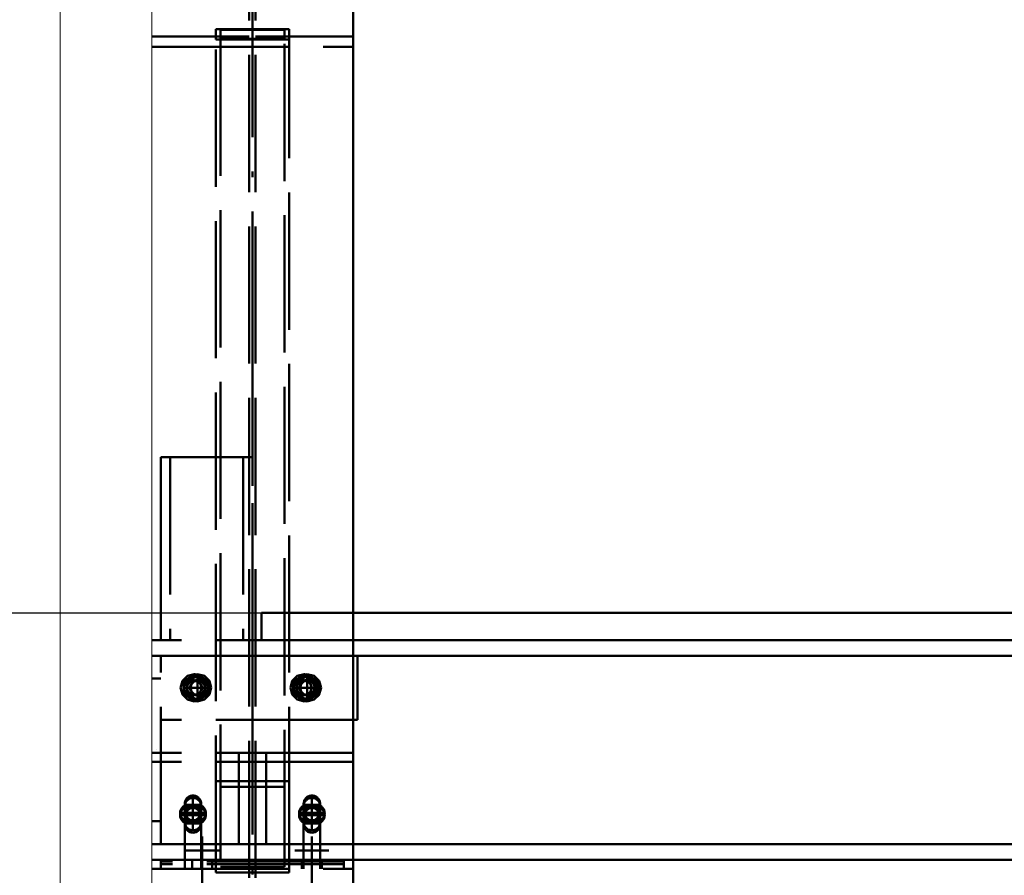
# Paper-space layout 'Layout1' of a CAD drawing. Extents: x -2 to 1033, y -36 to 596.
# Tile 5 of 256: x 45 to 66, y 217 to 236. Entities that reach past the tile are written whole.
import ezdxf

# ---------------------------------------------------------------- set-up
doc = ezdxf.new("R2010")
doc.units = 0
doc.linetypes.add('ACAD_ISO02W100', pattern=[15, 12, -3])
doc.linetypes.add('ACAD_ISO04W100', pattern=[30.5, 24, -3, 0.5, -3])
for name, color, linetype, lineweight in [('SS_JEŘÁBOVÁ DRÁHA', 11, 'CONTINUOUS', 50), ('SS_KOTY-VYSKOVA', 140, 'CONTINUOUS', 25), ('SS_PODKLADY_PANELY', 9, 'CONTINUOUS', 13), ('SS_SLOUPY KRAJNÍ', 143, 'CONTINUOUS', 50), ('SS_ZTUŽENÍ STĚNY', 203, 'CONTINUOUS', 50)]:
    doc.layers.add(name, color=color, linetype=linetype, lineweight=lineweight)

psp = doc.layouts.get("Layout1")

# ---------------------------------------------------------------- linework, layer by layer
at = {"layer": 'SS_JEŘÁBOVÁ DRÁHA', "color": 3, "linetype": 'ACAD_ISO02W100', "ltscale": 0.25}
for p, q in [((49.8145, 225.993), (47.8145, 225.993)), ((47.8145, 221.993), (47.8145, 225.993)), ((48.0145, 225.993), (48.0145, 221.993)), ((49.6145, 225.993), (49.6145, 221.993)), ((49.8145, 221.993), (49.8145, 225.993)), ((52.0145, 222.593), (50.0145, 222.593)), ((50.0145, 222.593), (50.0145, 221.993)), ((52.0145, 221.993), (47.6145, 221.993)), ((47.6145, 221.653), (47.8145, 221.653)), ((47.8145, 217.533), (47.8145, 221.653)), ((47.8145, 221.653), (52.0145, 221.653)), ((47.6145, 221.153), (47.8145, 221.153)), ((52.0145, 220.253), (47.8145, 220.253)), ((52.0145, 219.533), (47.6145, 219.533)), ((49.5145, 217.533), (49.5145, 219.533)), ((50.1145, 219.533), (50.1145, 217.533)), ((52.0145, 219.333), (47.6145, 219.333)), ((48.3345, 218.0149), (48.3345, 218.4149)), ((48.4145, 218.395), (48.6145, 218.395)), ((48.4145, 218.343), (48.6145, 218.343)), ((48.6945, 218.4149), (48.6945, 218.0149)), ((50.9345, 218.4149), (50.9345, 218.0149)), ((51.0145, 218.395), (51.2145, 218.395)), ((51.0145, 218.343), (51.2145, 218.343)), ((51.2945, 218.0149), (51.2945, 218.4149)), ((47.8145, 218.033), (47.6145, 218.033)), ((48.3345, 216.993), (48.3345, 218.0149)), ((48.6145, 218.0349), (48.4145, 218.0349)), ((48.6145, 217.983), (48.4145, 217.983)), ((48.6945, 218.0149), (48.6945, 216.993)), ((50.9345, 218.0149), (50.9345, 216.993)), ((51.2145, 218.0349), (51.0145, 218.0349)), ((51.2145, 217.983), (51.0145, 217.983)), ((51.2945, 216.993), (51.2945, 218.0149)), ((47.6145, 217.533), (49.5145, 217.533)), ((49.5145, 217.533), (50.1145, 217.533)), ((50.1145, 217.533), (52.0145, 217.533)), ((52.0145, 217.193), (47.6145, 217.193)), ((47.8145, 217.153), (47.8145, 217.193)), ((48.4945, 217.193), (48.4945, 217.153)), ((48.9345, 217.153), (48.9345, 217.193)), ((50.8945, 217.193), (50.8945, 217.153)), ((51.3345, 217.153), (51.3345, 217.193)), ((51.8145, 217.153), (51.8145, 217.193)), ((47.8145, 217.093), (47.8145, 217.153)), ((51.8145, 217.153), (47.8145, 217.153)), ((47.8145, 216.993), (47.8145, 217.093)), ((51.8145, 217.093), (47.8145, 217.093)), ((48.4945, 217.153), (48.4945, 217.093)), ((48.4945, 217.093), (48.4945, 216.993)), ((48.9345, 217.093), (48.9345, 217.153)), ((48.9345, 216.993), (48.9345, 217.093)), ((50.8945, 217.153), (50.8945, 217.093)), ((50.8945, 217.093), (50.8945, 216.993)), ((51.3345, 217.093), (51.3345, 217.153)), ((51.3345, 216.993), (51.3345, 217.093)), ((51.8145, 217.093), (51.8145, 217.153)), ((51.8145, 216.993), (51.8145, 217.093))]:
    psp.add_line(p, q, dxfattribs=at)
at = {"layer": 'SS_JEŘÁBOVÁ DRÁHA', "color": 7, "linetype": 'ACAD_ISO04W100', "ltscale": 0.25}
for p, q in [((47.8145, 221.993), (47.8145, 225.993)), ((167.8145, 221.993), (50.0145, 221.993)), ((47.8145, 221.653), (52.1145, 221.653)), ((48.6145, 220.653), (48.6145, 221.253)), ((48.6145, 220.653), (48.6145, 221.253)), ((51.0145, 220.653), (51.0145, 221.253)), ((51.0145, 220.653), (51.0145, 221.253)), ((48.3145, 220.953), (48.9145, 220.953)), ((48.3145, 220.953), (48.9145, 220.953)), ((48.6145, 220.953), (48.6145, 220.953)), ((50.7145, 220.953), (51.3145, 220.953)), ((50.7145, 220.953), (51.3145, 220.953)), ((51.0145, 220.953), (51.0145, 220.953)), ((48.5145, 217.9149), (48.5145, 218.5149)), ((48.5145, 217.9149), (48.5145, 218.5149)), ((51.1145, 217.9149), (51.1145, 218.5149)), ((51.1145, 217.9149), (51.1145, 218.5149)), ((48.5145, 217.863), (48.5145, 218.463)), ((48.5145, 217.863), (48.5145, 218.463)), ((51.1145, 217.863), (51.1145, 218.463)), ((51.1145, 217.863), (51.1145, 218.463)), ((48.8145, 218.2149), (48.2145, 218.2149)), ((48.8145, 218.2149), (48.2145, 218.2149)), ((48.8145, 218.163), (48.2145, 218.163)), ((48.8145, 218.163), (48.2145, 218.163)), ((48.5145, 218.2149), (48.5145, 218.2149)), ((48.5145, 218.163), (48.5145, 218.163)), ((51.4145, 218.2149), (50.8145, 218.2149)), ((51.4145, 218.2149), (50.8145, 218.2149)), ((51.4145, 218.163), (50.8145, 218.163)), ((51.4145, 218.163), (50.8145, 218.163)), ((51.1145, 218.2149), (51.1145, 218.2149)), ((51.1145, 218.163), (51.1145, 218.163)), ((48.7145, 217.703), (48.7145, 216.103)), ((48.7145, 217.703), (48.7145, 216.103)), ((51.1145, 217.703), (51.1145, 216.103)), ((51.1145, 217.703), (51.1145, 216.103)), ((47.6145, 217.533), (49.5145, 217.533)), ((50.1145, 217.533), (52.0145, 217.533)), ((164.7145, 217.193), (47.6145, 217.193)), ((49.0845, 217.393), (48.3445, 217.393)), ((49.0845, 217.393), (48.3445, 217.393)), ((48.7145, 217.393), (48.7145, 217.393)), ((48.7145, 217.393), (48.7145, 217.393)), ((51.4845, 217.393), (50.7445, 217.393)), ((51.4845, 217.393), (50.7445, 217.393)), ((51.1145, 217.393), (51.1145, 217.393)), ((51.1145, 217.393), (51.1145, 217.393))]:
    psp.add_line(p, q, dxfattribs=at)
at = {"layer": 'SS_JEŘÁBOVÁ DRÁHA', "color": 1, "linetype": 'Continuous', "ltscale": 0.25}
for p, q in [((162.2145, 222.593), (52.0145, 222.593)), ((162.2145, 221.993), (52.0145, 221.993)), ((52.0145, 221.653), (52.1145, 221.653)), ((52.1145, 220.253), (52.1145, 221.653)), ((52.1145, 221.653), (162.2145, 221.653)), ((52.1145, 220.253), (52.0145, 220.253)), ((52.0145, 217.533), (162.2145, 217.533)), ((162.2145, 217.193), (52.0145, 217.193))]:
    psp.add_line(p, q, dxfattribs=at)
at = {"layer": 'SS_JEŘÁBOVÁ DRÁHA', "color": 9, "linetype": 'ACAD_ISO02W100', "ltscale": 0.25}
for p, q in [((48.2847, 221.103), (48.2445, 220.953)), ((48.3945, 221.2128), (48.2847, 221.103)), ((48.3757, 221.1327), (48.3045, 221.0916)), ((48.3045, 221.0916), (48.3127, 221.0151)), ((48.3045, 221.0916), (48.3366, 221.073)), ((48.3045, 221.0916), (48.3045, 220.953)), ((48.3366, 221.073), (48.3127, 221.0151)), ((48.3547, 221.103), (48.3145, 220.953)), ((48.4245, 221.1608), (48.3366, 221.073)), ((48.3441, 221.0804), (48.3366, 221.073)), ((48.3503, 221.0867), (48.3441, 221.0804)), ((48.3547, 221.103), (48.3532, 221.0975)), ((48.3547, 221.103), (48.4645, 221.2128)), ((48.3578, 221.1061), (48.3547, 221.103)), ((48.4614, 221.2097), (48.3578, 221.1061)), ((48.3962, 221.1445), (48.3757, 221.1327)), ((48.3962, 221.1445), (48.3757, 221.1327)), ((48.4977, 221.1608), (48.3777, 221.0916)), ((48.4355, 221.1172), (48.3777, 221.0916)), ((48.4099, 221.073), (48.3777, 221.0916)), ((48.3844, 221.0877), (48.3777, 221.0916)), ((48.3777, 221.0916), (48.3777, 220.953)), ((48.4099, 221.073), (48.3777, 220.953)), ((48.4099, 221.073), (48.3844, 221.0877)), ((48.5445, 221.253), (48.3945, 221.2128)), ((48.4245, 221.1608), (48.3962, 221.1445)), ((48.3973, 221.038), (48.4595, 221.1002)), ((48.4059, 221.033), (48.4645, 221.0916)), ((48.448, 221.1227), (48.4099, 221.073)), ((48.5445, 221.2301), (48.4245, 221.1608)), ((48.4824, 221.1848), (48.4245, 221.1608)), ((48.448, 221.1227), (48.4355, 221.1172)), ((48.448, 221.1227), (48.4355, 221.1172)), ((48.4977, 221.1608), (48.448, 221.1227)), ((48.4568, 221.1295), (48.448, 221.1227)), ((48.4595, 221.1002), (48.5445, 221.123)), ((48.4645, 221.2128), (48.4614, 221.2097)), ((48.6145, 221.253), (48.4645, 221.2128)), ((48.4699, 221.2143), (48.4645, 221.2128)), ((48.4645, 221.0916), (48.5445, 221.113)), ((48.4673, 221.038), (48.5295, 221.1002)), ((48.4791, 221.033), (48.5377, 221.0916)), ((48.5445, 221.2301), (48.4824, 221.1848)), ((48.5445, 221.193), (48.4824, 221.1848)), ((48.6177, 221.2301), (48.4977, 221.1608)), ((48.6177, 221.193), (48.4977, 221.1608)), ((48.5295, 221.1002), (48.6145, 221.123)), ((48.5343, 221.0882), (48.5377, 221.0916)), ((48.5377, 221.0916), (48.6177, 221.113)), ((48.5377, 221.0916), (48.5405, 221.0923)), ((48.6945, 221.2128), (48.5445, 221.253)), ((48.5633, 221.248), (48.5445, 221.253)), ((48.5811, 221.209), (48.5445, 221.2301)), ((48.5445, 221.2301), (48.5878, 221.2051)), ((48.5445, 221.2301), (48.5445, 221.193)), ((48.5506, 221.1914), (48.5445, 221.193)), ((48.6645, 221.1608), (48.5445, 221.193)), ((48.5445, 221.123), (48.6295, 221.1002)), ((48.5445, 221.113), (48.6245, 221.0916)), ((48.5445, 221.113), (48.5608, 221.1086)), ((48.5598, 221.1889), (48.5506, 221.1914)), ((48.5705, 221.106), (48.5743, 221.105)), ((48.5743, 221.105), (48.6245, 221.0916)), ((48.5795, 221.1136), (48.5906, 221.1106)), ((48.5878, 221.2051), (48.5811, 221.209)), ((48.5878, 221.2051), (48.6645, 221.1608)), ((48.5906, 221.1106), (48.5957, 221.1093)), ((48.7645, 221.2128), (48.6145, 221.253)), ((48.6145, 221.123), (48.6995, 221.1002)), ((48.6163, 221.1126), (48.6168, 221.1128)), ((48.6168, 221.1128), (48.6177, 221.113)), ((48.6798, 221.1848), (48.6177, 221.2301)), ((48.7377, 221.1608), (48.6177, 221.2301)), ((48.6177, 221.2186), (48.6177, 221.2301)), ((48.6177, 221.193), (48.6177, 221.2186)), ((48.6798, 221.1848), (48.6177, 221.193)), ((48.6177, 221.113), (48.6196, 221.1125)), ((48.6177, 221.113), (48.6977, 221.0916)), ((48.6196, 221.1125), (48.627, 221.1105)), ((48.6245, 221.0916), (48.683, 221.033)), ((48.6295, 221.1002), (48.6917, 221.038)), ((48.7142, 221.1227), (48.6645, 221.1608)), ((48.6645, 221.1608), (48.7845, 221.0916)), ((48.6798, 221.1848), (48.6752, 221.1854)), ((48.7377, 221.1608), (48.6798, 221.1848)), ((48.6841, 221.0952), (48.6883, 221.0941)), ((48.6883, 221.0941), (48.6977, 221.0916)), ((48.6945, 221.2128), (48.8043, 221.103)), ((48.6977, 221.0916), (48.7563, 221.033)), ((48.6995, 221.1002), (48.7617, 221.038)), ((48.7031, 221.0862), (48.7141, 221.0752)), ((48.7141, 221.0752), (48.7367, 221.0526)), ((48.7523, 221.073), (48.7142, 221.1227)), ((48.7845, 221.0916), (48.7142, 221.1227)), ((48.8256, 221.073), (48.7377, 221.1608)), ((48.8577, 221.0916), (48.7377, 221.1608)), ((48.7845, 221.0916), (48.7523, 221.073)), ((48.7617, 221.038), (48.7523, 221.073)), ((48.7617, 221.038), (48.7523, 221.073)), ((48.7856, 221.1217), (48.7584, 221.1489)), ((48.7645, 221.2128), (48.759, 221.2143)), ((48.8743, 221.103), (48.7645, 221.2128)), ((48.7676, 221.2097), (48.7645, 221.2128)), ((48.7845, 220.953), (48.7845, 221.0916)), ((48.8043, 221.103), (48.7856, 221.1217)), ((48.8445, 220.953), (48.8043, 221.103)), ((48.8256, 221.073), (48.8577, 221.0916)), ((48.8495, 221.0151), (48.8256, 221.073)), ((48.8577, 221.0916), (48.8495, 221.0151)), ((48.8577, 220.953), (48.8577, 221.0916)), ((48.8743, 221.103), (48.8712, 221.1061)), ((48.9145, 220.953), (48.8743, 221.103)), ((48.8758, 221.0975), (48.8743, 221.103)), ((50.6847, 221.103), (50.6445, 220.953)), ((50.7945, 221.2128), (50.6847, 221.103)), ((50.7757, 221.1327), (50.7045, 221.0916)), ((50.7045, 221.0916), (50.7127, 221.0151)), ((50.7045, 221.0916), (50.7366, 221.073)), ((50.7045, 221.0916), (50.7045, 220.953)), ((50.7366, 221.073), (50.7127, 221.0151)), ((50.7547, 221.103), (50.7145, 220.953)), ((50.8245, 221.1608), (50.7366, 221.073)), ((50.7441, 221.0804), (50.7366, 221.073)), ((50.7503, 221.0867), (50.7441, 221.0804)), ((50.7547, 221.103), (50.7532, 221.0975)), ((50.7547, 221.103), (50.8645, 221.2128)), ((50.7578, 221.1061), (50.7547, 221.103)), ((50.8614, 221.2097), (50.7578, 221.1061)), ((50.7962, 221.1445), (50.7757, 221.1327)), ((50.7962, 221.1445), (50.7757, 221.1327)), ((50.8977, 221.1608), (50.7777, 221.0916)), ((50.8355, 221.1172), (50.7777, 221.0916)), ((50.8099, 221.073), (50.7777, 221.0916)), ((50.7844, 221.0877), (50.7777, 221.0916)), ((50.7777, 221.0916), (50.7777, 220.953)), ((50.8099, 221.073), (50.7777, 220.953)), ((50.8099, 221.073), (50.7844, 221.0877)), ((50.9445, 221.253), (50.7945, 221.2128)), ((50.8245, 221.1608), (50.7962, 221.1445)), ((50.7973, 221.038), (50.8595, 221.1002)), ((50.8059, 221.033), (50.8645, 221.0916)), ((50.848, 221.1227), (50.8099, 221.073)), ((50.9445, 221.2301), (50.8245, 221.1608)), ((50.8824, 221.1848), (50.8245, 221.1608)), ((50.848, 221.1227), (50.8355, 221.1172)), ((50.848, 221.1227), (50.8355, 221.1172)), ((50.8977, 221.1608), (50.848, 221.1227)), ((50.8568, 221.1295), (50.848, 221.1227)), ((50.8595, 221.1002), (50.9445, 221.123)), ((50.8645, 221.2128), (50.8614, 221.2097)), ((51.0145, 221.253), (50.8645, 221.2128)), ((50.8699, 221.2143), (50.8645, 221.2128)), ((50.8645, 221.0916), (50.9445, 221.113)), ((50.8673, 221.038), (50.9295, 221.1002)), ((50.8791, 221.033), (50.9377, 221.0916)), ((50.9445, 221.2301), (50.8824, 221.1848)), ((50.9445, 221.193), (50.8824, 221.1848)), ((51.0177, 221.2301), (50.8977, 221.1608)), ((51.0177, 221.193), (50.8977, 221.1608)), ((50.9295, 221.1002), (51.0145, 221.123)), ((50.9343, 221.0882), (50.9377, 221.0916)), ((50.9377, 221.0916), (51.0177, 221.113)), ((50.9377, 221.0916), (50.9405, 221.0923)), ((51.0945, 221.2128), (50.9445, 221.253)), ((50.9633, 221.248), (50.9445, 221.253)), ((50.9445, 221.2301), (50.9811, 221.209)), ((50.9445, 221.2301), (50.9445, 221.193)), ((51.0645, 221.1608), (50.9445, 221.193)), ((50.9445, 221.123), (51.0295, 221.1002)), ((50.9445, 221.113), (51.0245, 221.0916)), ((50.9445, 221.113), (50.9608, 221.1086)), ((50.9598, 221.1889), (50.9506, 221.1914)), ((50.9608, 221.1086), (50.9705, 221.106)), ((50.9705, 221.106), (50.9743, 221.105)), ((50.9743, 221.105), (51.0245, 221.0916)), ((50.9795, 221.1136), (50.9906, 221.1106)), ((50.9811, 221.209), (50.9878, 221.2051)), ((50.9878, 221.2051), (50.9811, 221.209)), ((50.9878, 221.2051), (51.0645, 221.1608)), ((50.9906, 221.1106), (50.9957, 221.1093)), ((51.1645, 221.2128), (51.0145, 221.253)), ((51.0145, 221.123), (51.0995, 221.1002)), ((51.0163, 221.1126), (51.0168, 221.1128)), ((51.0168, 221.1128), (51.0177, 221.113)), ((51.0798, 221.1848), (51.0177, 221.2301)), ((51.1377, 221.1608), (51.0177, 221.2301)), ((51.0177, 221.2186), (51.0177, 221.2301)), ((51.0177, 221.193), (51.0177, 221.2186)), ((51.0798, 221.1848), (51.0177, 221.193)), ((51.0177, 221.113), (51.0196, 221.1125)), ((51.0177, 221.113), (51.0977, 221.0916)), ((51.0196, 221.1125), (51.027, 221.1105)), ((51.0245, 221.0916), (51.083, 221.033)), ((51.0295, 221.1002), (51.0917, 221.038)), ((51.1142, 221.1227), (51.0645, 221.1608)), ((51.0645, 221.1608), (51.1845, 221.0916)), ((51.0798, 221.1848), (51.0752, 221.1854)), ((51.1377, 221.1608), (51.0798, 221.1848)), ((51.0841, 221.0952), (51.0883, 221.0941)), ((51.0883, 221.0941), (51.0977, 221.0916)), ((51.0945, 221.2128), (51.2043, 221.103)), ((51.0977, 221.0916), (51.1563, 221.033)), ((51.0977, 221.0916), (51.1031, 221.0862)), ((51.0995, 221.1002), (51.1617, 221.038)), ((51.1031, 221.0862), (51.1141, 221.0752)), ((51.1523, 221.073), (51.1142, 221.1227)), ((51.1845, 221.0916), (51.1142, 221.1227)), ((51.1649, 221.1337), (51.1377, 221.1608)), ((51.2256, 221.073), (51.1377, 221.1608)), ((51.2577, 221.0916), (51.1377, 221.1608)), ((51.1845, 221.0916), (51.1523, 221.073)), ((51.1845, 220.953), (51.1523, 221.073)), ((51.1856, 221.1217), (51.1584, 221.1489)), ((51.1645, 221.2128), (51.159, 221.2143)), ((51.2743, 221.103), (51.1645, 221.2128)), ((51.1676, 221.2097), (51.1645, 221.2128)), ((51.2256, 221.073), (51.1649, 221.1337)), ((51.1845, 220.953), (51.1845, 221.0916)), ((51.2445, 220.953), (51.2043, 221.103)), ((51.2256, 221.073), (51.2577, 221.0916)), ((51.2256, 221.073), (51.2461, 221.0849)), ((51.2495, 221.0151), (51.2256, 221.073)), ((51.2461, 221.0849), (51.2577, 221.0916)), ((51.2577, 221.0916), (51.2495, 221.0151)), ((51.2577, 220.953), (51.2577, 221.0916)), ((51.2743, 221.103), (51.2712, 221.1061)), ((51.3145, 220.953), (51.2743, 221.103)), ((51.2758, 221.0975), (51.2743, 221.103)), ((51.3145, 220.953), (51.2758, 221.0975)), ((48.2445, 220.953), (48.2847, 220.803)), ((48.3127, 221.0151), (48.3045, 220.953)), ((48.3045, 220.953), (48.3366, 220.833)), ((48.3045, 220.953), (48.3045, 220.8144)), ((48.3145, 220.953), (48.3547, 220.803)), ((48.3745, 220.953), (48.3973, 221.038)), ((48.3745, 220.953), (48.3777, 220.965)), ((48.3973, 220.868), (48.3745, 220.953)), ((48.3777, 220.941), (48.3745, 220.953)), ((48.3777, 220.965), (48.3828, 220.9841)), ((48.3828, 220.9721), (48.3777, 220.953)), ((48.3777, 220.953), (48.3859, 220.8909)), ((48.3777, 220.953), (48.3777, 220.8144)), ((48.3828, 220.9219), (48.3777, 220.941)), ((48.3777, 220.8144), (48.3859, 220.8909)), ((48.3845, 220.953), (48.4059, 221.033)), ((48.4059, 220.873), (48.3845, 220.953)), ((48.4099, 220.833), (48.3859, 220.8909)), ((48.4595, 220.8058), (48.3973, 220.868)), ((48.4645, 220.8144), (48.4059, 220.873)), ((48.4445, 220.953), (48.4673, 221.038)), ((48.4673, 220.868), (48.4445, 220.953)), ((48.4577, 220.953), (48.4791, 221.033)), ((48.4577, 220.953), (48.4791, 221.0328)), ((48.4791, 220.8731), (48.4577, 220.953)), ((48.4791, 220.873), (48.4577, 220.953)), ((48.5295, 220.8058), (48.4673, 220.868)), ((48.4791, 221.033), (48.4793, 221.0332)), ((48.4793, 220.8728), (48.4791, 220.873)), ((48.5377, 220.8144), (48.4791, 220.873)), ((48.683, 220.873), (48.6245, 220.8144)), ((48.6917, 220.868), (48.6295, 220.8058)), ((48.683, 221.033), (48.7045, 220.953)), ((48.7045, 220.953), (48.683, 220.873)), ((48.6917, 221.038), (48.7145, 220.953)), ((48.7145, 220.953), (48.6917, 220.868)), ((48.7563, 220.873), (48.6977, 220.8144)), ((48.7617, 220.868), (48.6995, 220.8058)), ((48.7367, 220.8534), (48.7141, 220.8308)), ((48.7367, 221.0526), (48.7477, 221.0416)), ((48.7477, 220.8644), (48.7367, 220.8534)), ((48.7523, 220.833), (48.7763, 220.8909)), ((48.7563, 221.033), (48.7603, 221.018)), ((48.7563, 221.033), (48.7777, 220.953)), ((48.7777, 220.953), (48.7563, 220.873)), ((48.7603, 220.888), (48.7563, 220.873)), ((48.7603, 221.018), (48.7606, 221.0167)), ((48.7606, 220.8893), (48.7603, 220.888)), ((48.7606, 221.0167), (48.7652, 220.9997)), ((48.7652, 220.9063), (48.7606, 220.8893)), ((48.7845, 220.953), (48.7617, 221.038)), ((48.7845, 220.953), (48.7617, 220.868)), ((48.7652, 220.9997), (48.7726, 220.972)), ((48.7726, 220.934), (48.7652, 220.9063)), ((48.7726, 220.972), (48.7777, 220.953)), ((48.7777, 220.953), (48.7726, 220.934)), ((48.7763, 220.8909), (48.7845, 220.953)), ((48.7763, 220.8909), (48.7845, 220.8144)), ((48.7845, 220.8144), (48.7845, 220.953)), ((48.8043, 220.803), (48.8445, 220.953)), ((48.8256, 220.833), (48.8577, 220.953)), ((48.8495, 221.0151), (48.8461, 221.0233)), ((48.8577, 220.953), (48.8495, 221.0151)), ((48.8577, 220.8144), (48.8577, 220.953)), ((48.8743, 220.803), (48.9145, 220.953)), ((50.6445, 220.953), (50.6847, 220.803)), ((50.7127, 221.0151), (50.7045, 220.953)), ((50.7045, 220.953), (50.7366, 220.833)), ((50.7045, 220.953), (50.7045, 220.8144)), ((50.7145, 220.953), (50.7547, 220.803)), ((50.7745, 220.953), (50.7973, 221.038)), ((50.7745, 220.953), (50.7777, 220.965)), ((50.7777, 220.941), (50.7745, 220.953)), ((50.7973, 220.868), (50.7745, 220.953)), ((50.7777, 220.965), (50.7828, 220.9841)), ((50.7828, 220.9721), (50.7777, 220.953)), ((50.7777, 220.953), (50.7859, 220.8909)), ((50.7777, 220.953), (50.7777, 220.8144)), ((50.7828, 220.9219), (50.7777, 220.941)), ((50.7777, 220.8144), (50.7859, 220.8909)), ((50.7845, 220.953), (50.8059, 221.033)), ((50.8059, 220.873), (50.7845, 220.953)), ((50.8099, 220.833), (50.7859, 220.8909)), ((50.8595, 220.8058), (50.7973, 220.868)), ((50.8645, 220.8144), (50.8059, 220.873)), ((50.8445, 220.953), (50.8673, 221.038)), ((50.8673, 220.868), (50.8445, 220.953)), ((50.8577, 220.953), (50.8791, 221.033)), ((50.8577, 220.953), (50.8791, 221.0328)), ((50.8791, 220.8731), (50.8577, 220.953)), ((50.8791, 220.873), (50.8577, 220.953)), ((50.9295, 220.8058), (50.8673, 220.868)), ((50.8791, 221.033), (50.8793, 221.0332)), ((50.8793, 220.8728), (50.8791, 220.873)), ((50.9377, 220.8144), (50.8791, 220.873)), ((51.083, 220.873), (51.0245, 220.8144)), ((51.0917, 220.868), (51.0295, 220.8058)), ((51.083, 221.033), (51.1045, 220.953)), ((51.1045, 220.953), (51.083, 220.873)), ((51.0917, 221.038), (51.1145, 220.953)), ((51.1145, 220.953), (51.0917, 220.868)), ((51.1563, 220.873), (51.0977, 220.8144)), ((51.1617, 220.868), (51.0995, 220.8058)), ((51.1367, 220.8534), (51.1141, 220.8308)), ((51.1367, 221.0526), (51.1477, 221.0416)), ((51.1477, 220.8644), (51.1367, 220.8534)), ((51.1477, 221.0416), (51.1563, 221.033)), ((51.1563, 220.873), (51.1477, 220.8644)), ((51.1523, 220.833), (51.1763, 220.8909)), ((51.1563, 221.033), (51.1603, 221.018)), ((51.1563, 221.033), (51.1777, 220.953)), ((51.1777, 220.953), (51.1563, 220.873)), ((51.1603, 220.888), (51.1563, 220.873)), ((51.1603, 221.018), (51.1606, 221.0167)), ((51.1606, 220.8893), (51.1603, 220.888)), ((51.1606, 221.0167), (51.1652, 220.9997)), ((51.1652, 220.9063), (51.1606, 220.8893)), ((51.1617, 221.038), (51.1845, 220.953)), ((51.1845, 220.953), (51.1617, 220.868)), ((51.1652, 220.9997), (51.1726, 220.972)), ((51.1726, 220.934), (51.1652, 220.9063)), ((51.1726, 220.972), (51.1777, 220.953)), ((51.1777, 220.953), (51.1726, 220.934)), ((51.1763, 220.8909), (51.1845, 220.953)), ((51.1763, 220.8909), (51.1845, 220.8144)), ((51.1845, 220.8144), (51.1845, 220.953)), ((51.2043, 220.803), (51.2445, 220.953)), ((51.2256, 220.833), (51.2577, 220.953)), ((51.2577, 220.953), (51.2495, 221.0151)), ((51.2577, 220.8144), (51.2577, 220.953)), ((51.2743, 220.803), (51.3145, 220.953)), ((51.2758, 220.8085), (51.3145, 220.953)), ((48.2847, 220.803), (48.3945, 220.6932)), ((48.3366, 220.833), (48.3045, 220.8144)), ((48.4245, 220.7452), (48.3045, 220.8144)), ((48.3045, 220.8144), (48.3757, 220.7733)), ((48.3641, 220.788), (48.3045, 220.8144)), ((48.3366, 220.833), (48.3748, 220.7833)), ((48.348, 220.8181), (48.352, 220.813)), ((48.352, 220.813), (48.3748, 220.7833)), ((48.3532, 220.8085), (48.3547, 220.803)), ((48.3547, 220.803), (48.3578, 220.7999)), ((48.3547, 220.803), (48.4645, 220.6932)), ((48.3748, 220.7833), (48.3641, 220.788)), ((48.3741, 220.7836), (48.3641, 220.788)), ((48.3748, 220.7833), (48.3741, 220.7836)), ((48.3748, 220.7833), (48.4245, 220.7452)), ((48.3757, 220.7733), (48.3962, 220.7615)), ((48.3777, 220.8144), (48.4099, 220.833)), ((48.3777, 220.8144), (48.3844, 220.8183)), ((48.3777, 220.8144), (48.4977, 220.7452)), ((48.3844, 220.8183), (48.4099, 220.833)), ((48.3945, 220.6932), (48.5445, 220.653)), ((48.3962, 220.7615), (48.4245, 220.7452)), ((48.4099, 220.833), (48.4793, 220.7635)), ((48.4099, 220.833), (48.4977, 220.7452)), ((48.4245, 220.7452), (48.5445, 220.6759)), ((48.4245, 220.7452), (48.5445, 220.713)), ((48.5445, 220.783), (48.4595, 220.8058)), ((48.4614, 220.6963), (48.4645, 220.6932)), ((48.5445, 220.793), (48.4645, 220.8144)), ((48.4645, 220.6932), (48.6145, 220.653)), ((48.4645, 220.6932), (48.4699, 220.6917)), ((48.4793, 220.7635), (48.4977, 220.7452)), ((48.4977, 220.7452), (48.6177, 220.6759)), ((48.4977, 220.7452), (48.5556, 220.7212)), ((48.6145, 220.783), (48.5295, 220.8058)), ((48.5377, 220.8144), (48.5343, 220.8178)), ((48.5405, 220.8137), (48.5377, 220.8144)), ((48.6177, 220.793), (48.5377, 220.8144)), ((48.6245, 220.8144), (48.5445, 220.793)), ((48.6295, 220.8058), (48.5445, 220.783)), ((48.5795, 220.7924), (48.5445, 220.783)), ((48.5445, 220.713), (48.6066, 220.7212)), ((48.5445, 220.713), (48.5517, 220.714)), ((48.5445, 220.713), (48.5445, 220.6759)), ((48.5878, 220.7009), (48.5445, 220.6759)), ((48.5768, 220.6995), (48.5445, 220.6759)), ((48.5445, 220.6759), (48.5811, 220.697)), ((48.5445, 220.653), (48.6945, 220.6932)), ((48.5445, 220.653), (48.5633, 220.658)), ((48.5453, 220.7254), (48.5556, 220.7212)), ((48.6177, 220.6759), (48.5556, 220.7212)), ((48.5666, 220.7131), (48.5556, 220.7212)), ((48.5556, 220.7212), (48.6177, 220.713)), ((48.5633, 220.658), (48.5795, 220.6624)), ((48.6177, 220.6759), (48.5666, 220.7131)), ((48.5743, 220.801), (48.5705, 220.8)), ((48.5828, 220.7038), (48.5768, 220.6995)), ((48.5828, 220.7038), (48.5768, 220.6995)), ((48.5906, 220.7953), (48.5795, 220.7924)), ((48.5811, 220.697), (48.5878, 220.7009)), ((48.6066, 220.7212), (48.5828, 220.7038)), ((48.6645, 220.7452), (48.5878, 220.7009)), ((48.5957, 220.7967), (48.5906, 220.7953)), ((48.6295, 220.8058), (48.5957, 220.7967)), ((48.6066, 220.7212), (48.6645, 220.7452)), ((48.6995, 220.8058), (48.6145, 220.783)), ((48.6145, 220.653), (48.7645, 220.6932)), ((48.6168, 220.7932), (48.6163, 220.7934)), ((48.6177, 220.793), (48.6168, 220.7932)), ((48.6977, 220.8144), (48.6177, 220.793)), ((48.6196, 220.7935), (48.6177, 220.793)), ((48.6177, 220.713), (48.7377, 220.7452)), ((48.6177, 220.6759), (48.7377, 220.7452)), ((48.6177, 220.6759), (48.6177, 220.713)), ((48.627, 220.7955), (48.6196, 220.7935)), ((48.6645, 220.7452), (48.7523, 220.833)), ((48.7845, 220.8144), (48.6645, 220.7452)), ((48.6883, 220.8119), (48.6841, 220.8108)), ((48.6977, 220.8144), (48.6883, 220.8119)), ((48.6945, 220.6932), (48.8043, 220.803)), ((48.7141, 220.8308), (48.7031, 220.8198)), ((48.7377, 220.7452), (48.8577, 220.8144)), ((48.7377, 220.7452), (48.7874, 220.7833)), ((48.7523, 220.833), (48.7845, 220.8144)), ((48.7584, 220.7571), (48.7856, 220.7843)), ((48.7645, 220.6932), (48.8743, 220.803)), ((48.7645, 220.6932), (48.7676, 220.6963)), ((48.7676, 220.6963), (48.8712, 220.7999)), ((48.7856, 220.7843), (48.8043, 220.803)), ((48.7874, 220.7833), (48.8256, 220.833)), ((48.8577, 220.8144), (48.7874, 220.7833)), ((48.7874, 220.7833), (48.7902, 220.787)), ((48.8577, 220.8144), (48.8256, 220.833)), ((48.8712, 220.7999), (48.8743, 220.803)), ((48.8743, 220.803), (48.8758, 220.8085)), ((50.6847, 220.803), (50.7945, 220.6932)), ((50.7366, 220.833), (50.7045, 220.8144)), ((50.7045, 220.8144), (50.9445, 220.6759)), ((50.7045, 220.8144), (50.7757, 220.7733)), ((50.7641, 220.788), (50.7045, 220.8144)), ((50.7366, 220.833), (50.7748, 220.7833)), ((50.7366, 220.833), (50.748, 220.8181)), ((50.748, 220.8181), (50.752, 220.813)), ((50.7532, 220.8085), (50.7547, 220.803)), ((50.7547, 220.803), (50.8645, 220.6932)), ((50.7547, 220.803), (50.7578, 220.7999)), ((50.7748, 220.7833), (50.7641, 220.788)), ((50.7741, 220.7836), (50.7641, 220.788)), ((50.7748, 220.7833), (50.7741, 220.7836)), ((50.7748, 220.7833), (50.8245, 220.7452)), ((50.7757, 220.7733), (50.7962, 220.7615)), ((50.7777, 220.8144), (50.8099, 220.833)), ((50.7777, 220.8144), (50.7844, 220.8183)), ((50.7777, 220.8144), (50.8977, 220.7452)), ((50.7844, 220.8183), (50.8099, 220.833)), ((50.7945, 220.6932), (50.9445, 220.653)), ((50.7962, 220.7615), (50.8245, 220.7452)), ((50.8099, 220.833), (50.8977, 220.7452)), ((50.8245, 220.7452), (50.9445, 220.713)), ((50.9445, 220.783), (50.8595, 220.8058)), ((50.8614, 220.6963), (50.8645, 220.6932)), ((50.9445, 220.793), (50.8645, 220.8144)), ((50.8645, 220.6932), (51.0145, 220.653)), ((50.8793, 220.7635), (50.8977, 220.7452)), ((50.8977, 220.7452), (51.0177, 220.6759)), ((50.8977, 220.7452), (50.9556, 220.7212)), ((51.0145, 220.783), (50.9295, 220.8058)), ((50.9377, 220.8144), (50.9343, 220.8178)), ((51.0177, 220.793), (50.9377, 220.8144)), ((50.9405, 220.8137), (50.9377, 220.8144)), ((51.0245, 220.8144), (50.9445, 220.793)), ((51.0295, 220.8058), (50.9445, 220.783)), ((50.9608, 220.7974), (50.9445, 220.793)), ((50.9795, 220.7924), (50.9445, 220.783)), ((50.9445, 220.713), (51.0066, 220.7212)), ((50.9445, 220.713), (50.9517, 220.714)), ((50.9445, 220.713), (50.9445, 220.6759)), ((50.9768, 220.6995), (50.9445, 220.6759)), ((50.9811, 220.697), (50.9445, 220.6759)), ((50.9445, 220.653), (51.0945, 220.6932)), ((50.9445, 220.653), (50.9633, 220.658)), ((50.9453, 220.7254), (50.9556, 220.7212)), ((50.9666, 220.7131), (50.9556, 220.7212)), ((50.9666, 220.7131), (50.9556, 220.7212)), ((50.9556, 220.7212), (51.0177, 220.713)), ((50.9705, 220.8), (50.9608, 220.7974)), ((50.9627, 220.7154), (51.0066, 220.7212)), ((50.9633, 220.658), (50.9795, 220.6624)), ((51.0177, 220.6759), (50.9666, 220.7131)), ((50.9743, 220.801), (50.9705, 220.8)), ((51.0066, 220.7212), (50.9768, 220.6995)), ((50.9828, 220.7038), (50.9768, 220.6995)), ((50.9906, 220.7953), (50.9795, 220.7924)), ((50.9878, 220.7009), (50.9811, 220.697)), ((50.9811, 220.697), (50.9878, 220.7009)), ((51.0066, 220.7212), (50.9828, 220.7038)), ((51.0645, 220.7452), (50.9878, 220.7009)), ((50.9957, 220.7967), (50.9906, 220.7953)), ((51.0295, 220.8058), (50.9957, 220.7967)), ((51.0066, 220.7212), (51.0645, 220.7452)), ((51.0995, 220.8058), (51.0145, 220.783)), ((51.0145, 220.653), (51.1645, 220.6932)), ((51.0168, 220.7932), (51.0163, 220.7934)), ((51.0177, 220.793), (51.0168, 220.7932)), ((51.0977, 220.8144), (51.0177, 220.793)), ((51.0196, 220.7935), (51.0177, 220.793)), ((51.0177, 220.713), (51.1377, 220.7452)), ((51.0177, 220.6759), (51.1377, 220.7452)), ((51.0177, 220.6759), (51.0177, 220.713)), ((51.027, 220.7955), (51.0196, 220.7935)), ((51.0645, 220.7452), (51.1523, 220.833)), ((51.1845, 220.8144), (51.0645, 220.7452)), ((51.0883, 220.8119), (51.0841, 220.8108)), ((51.0977, 220.8144), (51.0883, 220.8119)), ((51.0945, 220.6932), (51.2043, 220.803)), ((51.1031, 220.8198), (51.0977, 220.8144)), ((51.1006, 220.7352), (51.1377, 220.7452)), ((51.1141, 220.8308), (51.1031, 220.8198)), ((51.1377, 220.7452), (51.2577, 220.8144)), ((51.1377, 220.7452), (51.1874, 220.7833)), ((51.1523, 220.833), (51.1845, 220.8144)), ((51.1584, 220.7571), (51.1856, 220.7843)), ((51.159, 220.6917), (51.1645, 220.6932)), ((51.1645, 220.6932), (51.2743, 220.803)), ((51.1645, 220.6932), (51.1676, 220.6963)), ((51.1676, 220.6963), (51.2712, 220.7999)), ((51.1856, 220.7843), (51.2043, 220.803)), ((51.1874, 220.7833), (51.2256, 220.833)), ((51.2577, 220.8144), (51.1874, 220.7833)), ((51.2577, 220.8144), (51.2256, 220.833)), ((51.2461, 220.8211), (51.2256, 220.833)), ((51.2577, 220.8144), (51.2461, 220.8211)), ((51.2712, 220.7999), (51.2743, 220.803)), ((51.2743, 220.803), (51.2758, 220.8085))]:
    psp.add_line(p, q, dxfattribs=at)
at = {"layer": 'SS_JEŘÁBOVÁ DRÁHA', "ltscale": 0.25}
for p, q in [((47.7145, 219.593), (47.7145, 219.593)), ((47.7145, 219.593), (47.7145, 219.593)), ((47.7145, 219.593), (47.7145, 219.593)), ((49.8145, 218.163), (49.8145, 218.163))]:
    psp.add_line(p, q, dxfattribs=at)
at = {"layer": 'SS_JEŘÁBOVÁ DRÁHA', "color": 7, "linetype": 'Continuous', "ltscale": 0.25}
for points in [[(48.3745, 220.953), (48.6145, 220.953), (48.6145, 221.193)], [(48.5013, 221.0661), (48.4667, 221.0142), (48.4545, 220.953)], [(48.7276, 221.0661), (48.6757, 221.1008), (48.6145, 221.113)], [(50.7745, 220.953), (51.0145, 220.953), (51.0145, 221.193)], [(50.9013, 221.0661), (50.8667, 221.0142), (50.8545, 220.953)], [(51.1276, 221.0661), (51.0757, 221.1008), (51.0145, 221.113)], [(48.6145, 220.713), (48.6145, 220.953), (48.8545, 220.953)], [(48.7276, 220.8399), (48.7623, 220.8918), (48.7745, 220.953)], [(51.0145, 220.713), (51.0145, 220.953), (51.2545, 220.953)], [(51.1276, 220.8399), (51.1623, 220.8918), (51.1745, 220.953)], [(48.5013, 220.8399), (48.5533, 220.8052), (48.6145, 220.793)], [(50.9013, 220.8399), (50.9533, 220.8052), (51.0145, 220.793)], [(48.5145, 218.4549), (48.5145, 218.2149), (48.2745, 218.2149)], [(48.5145, 218.403), (48.5145, 218.163), (48.2745, 218.163)], [(48.5145, 218.0549), (48.5757, 218.0671), (48.6276, 218.1018), (48.6623, 218.1537), (48.6745, 218.2149), (48.6623, 218.2762), (48.6276, 218.3281), (48.5757, 218.3628), (48.5145, 218.3749), (48.4533, 218.3628), (48.4013, 218.3281), (48.3667, 218.2762), (48.3545, 218.2149), (48.3667, 218.1537), (48.4013, 218.1018), (48.4533, 218.0671), (48.5145, 218.0549)], [(48.5145, 218.003), (48.5757, 218.0152), (48.6276, 218.0499), (48.6623, 218.1018), (48.6745, 218.163), (48.6623, 218.2242), (48.6276, 218.2761), (48.5757, 218.3108), (48.5145, 218.323), (48.4533, 218.3108), (48.4013, 218.2761), (48.3667, 218.2242), (48.3545, 218.163), (48.3667, 218.1018), (48.4013, 218.0499), (48.4533, 218.0152), (48.5145, 218.003)], [(51.1145, 218.4549), (51.1145, 218.2149), (50.8745, 218.2149)], [(51.1145, 218.403), (51.1145, 218.163), (50.8745, 218.163)], [(51.1145, 218.0549), (51.1757, 218.0671), (51.2276, 218.1018), (51.2623, 218.1537), (51.2745, 218.2149), (51.2623, 218.2762), (51.2276, 218.3281), (51.1757, 218.3628), (51.1145, 218.3749), (51.0533, 218.3628), (51.0013, 218.3281), (50.9667, 218.2762), (50.9545, 218.2149), (50.9667, 218.1537), (51.0013, 218.1018), (51.0533, 218.0671), (51.1145, 218.0549)], [(51.1145, 218.003), (51.1757, 218.0152), (51.2276, 218.0499), (51.2623, 218.1018), (51.2745, 218.163), (51.2623, 218.2242), (51.2276, 218.2761), (51.1757, 218.3108), (51.1145, 218.323), (51.0533, 218.3108), (51.0013, 218.2761), (50.9667, 218.2242), (50.9545, 218.163), (50.9667, 218.1018), (51.0013, 218.0499), (51.0533, 218.0152), (51.1145, 218.003)], [(48.7545, 218.2149), (48.5145, 218.2149), (48.5145, 217.9749)], [(48.7545, 218.163), (48.5145, 218.163), (48.5145, 217.923)], [(51.3545, 218.2149), (51.1145, 218.2149), (51.1145, 217.9749)], [(51.3545, 218.163), (51.1145, 218.163), (51.1145, 217.923)]]:
    psp.add_lwpolyline(points, dxfattribs=at)
at = {"layer": 'SS_JEŘÁBOVÁ DRÁHA', "color": 3, "linetype": 'ACAD_ISO02W100', "ltscale": 0.25, "extrusion": (-6.12323e-16, 6.12323e-17, -1)}
for centre, start, end in [((-48.5145, 218.4149), 0, 180), ((-48.5145, 218.2149), 351.70607, 188.29393), ((-51.0145, 218.163), 270, 90), ((-51.1145, 218.2149), 351.70607, 188.29393), ((-51.1145, 218.163), 8.29393, 171.70607), ((-51.1145, 218.163), 0.00637, 8.29393), ((-51.1145, 218.163), 171.70607, 179.99363), ((-48.5145, 218.0149), 180, 0)]:
    psp.add_arc(centre, 0.18, start, end, dxfattribs=at)
at = {"layer": 'SS_JEŘÁBOVÁ DRÁHA', "color": 3, "linetype": 'ACAD_ISO02W100', "ltscale": 0.25, "extrusion": (-2.027e-13, 8.37686e-14, -1)}
for centre in [(-48.5145, 218.363), (-51.1145, 218.4149)]:
    psp.add_arc(centre, 0.18, 0, 180, dxfattribs=at)
at = {"layer": 'SS_JEŘÁBOVÁ DRÁHA', "color": 3, "linetype": 'ACAD_ISO02W100', "ltscale": 0.25, "extrusion": (-3.03744e-13, 1.25622e-13, -1)}
psp.add_arc((-51.1145, 218.363), 0.18, 0, 180, dxfattribs=at)
at = {"layer": 'SS_JEŘÁBOVÁ DRÁHA', "color": 3, "linetype": 'ACAD_ISO02W100', "ltscale": 0.25, "extrusion": (2.01475e-13, 8.37686e-14, -1)}
for centre in [(-48.4145, 218.2149), (-51.0145, 218.2149)]:
    psp.add_arc(centre, 0.18, 270, 90, dxfattribs=at)
at = {"layer": 'SS_JEŘÁBOVÁ DRÁHA', "color": 3, "linetype": 'ACAD_ISO02W100', "ltscale": 0.25, "extrusion": (1.00431e-13, 4.19149e-14, -1)}
psp.add_arc((-48.4145, 218.163), 0.18, 270, 90, dxfattribs=at)
at = {"layer": 'SS_JEŘÁBOVÁ DRÁHA', "color": 3, "linetype": 'ACAD_ISO02W100', "ltscale": 0.25, "extrusion": (-6.28202e-16, -1.42852e-13, -1)}
for start, end in [(8.29393, 171.70607), (0.00637, 8.29393), (171.70607, 179.99363)]:
    psp.add_arc((-48.5145, 218.163), 0.18, start, end, dxfattribs=at)
at = {"layer": 'SS_JEŘÁBOVÁ DRÁHA', "color": 3, "linetype": 'ACAD_ISO02W100', "ltscale": 0.25, "extrusion": (-8.43197e-14, 2.02149e-13, -1)}
for centre in [(-48.6145, 218.2149), (-51.2145, 218.2149)]:
    psp.add_arc(centre, 0.18, 90, 270, dxfattribs=at)
at = {"layer": 'SS_JEŘÁBOVÁ DRÁHA', "color": 3, "linetype": 'ACAD_ISO02W100', "ltscale": 0.25, "extrusion": (-4.2466e-14, 1.01105e-13, -1)}
psp.add_arc((-48.6145, 218.163), 0.18, 90, 270, dxfattribs=at)
at = {"layer": 'SS_JEŘÁBOVÁ DRÁHA', "color": 3, "linetype": 'ACAD_ISO02W100', "ltscale": 0.25, "extrusion": (4.12414e-14, -1.00983e-13, -1)}
psp.add_arc((-51.2145, 218.163), 0.18, 90, 270, dxfattribs=at)
at = {"layer": 'SS_JEŘÁBOVÁ DRÁHA', "color": 3, "linetype": 'ACAD_ISO02W100', "ltscale": 0.25, "extrusion": (-2.027e-13, -8.36461e-14, -1)}
for centre in [(-48.5145, 217.963), (-51.1145, 218.0149)]:
    psp.add_arc(centre, 0.18, 180, 0, dxfattribs=at)
at = {"layer": 'SS_JEŘÁBOVÁ DRÁHA', "color": 3, "linetype": 'ACAD_ISO02W100', "ltscale": 0.25, "extrusion": (-3.03744e-13, -1.255e-13, -1)}
psp.add_arc((-51.1145, 217.963), 0.18, 180, 0, dxfattribs=at)
at = {"layer": 'SS_KOTY-VYSKOVA'}
psp.add_line((37.8392, 222.593), (50.0116, 222.593), dxfattribs=at)
at = {"layer": 'SS_PODKLADY_PANELY', "color": 9, "linetype": 'Continuous', "ltscale": 0.25}
for p, q in [((45.6145, 110.993), (45.6145, 241.516)), ((47.6145, 240.0508), (47.6145, 111.793))]:
    psp.add_line(p, q, dxfattribs=at)
at = {"layer": 'SS_SLOUPY KRAJNÍ', "color": 3, "linetype": 'ACAD_ISO02W100', "ltscale": 0.25}
for p, q in [((49.7445, 111.793), (49.7445, 238.993)), ((49.8845, 111.793), (49.8845, 238.993)), ((47.6145, 235.1931), (49.7445, 235.1931)), ((49.8845, 235.1931), (52.0145, 235.1931)), ((47.6145, 234.9721), (52.0145, 234.9721)), ((47.6145, 216.993), (52.0145, 216.993))]:
    psp.add_line(p, q, dxfattribs=at)
at = {"layer": 'SS_SLOUPY KRAJNÍ', "color": 7, "linetype": 'ACAD_ISO04W100', "ltscale": 0.25}
for p, q in [((49.8145, 110.993), (49.8145, 238.993)), ((49.8145, 216.993), (49.8145, 216.993))]:
    psp.add_line(p, q, dxfattribs=at)
at = {"layer": 'SS_SLOUPY KRAJNÍ', "color": 1, "linetype": 'Continuous', "ltscale": 0.25}
psp.add_line((52.0145, 111.793), (52.0145, 238.993), dxfattribs=at)
at = {"layer": 'SS_ZTUŽENÍ STĚNY', "color": 7, "linetype": 'ACAD_ISO04W100', "ltscale": 0.25}
psp.add_line((49.8145, 238.993), (49.8145, 217.9106), dxfattribs=at)
at = {"layer": 'SS_ZTUŽENÍ STĚNY', "color": 3, "linetype": 'ACAD_ISO02W100', "ltscale": 0.25}
for p, q in [((50.6145, 235.3544), (49.0145, 235.3544)), ((49.0145, 235.1319), (49.0145, 235.3544)), ((50.5145, 235.3405), (49.1145, 235.3405)), ((49.1145, 235.3405), (49.1145, 235.1458)), ((50.5145, 235.1458), (50.5145, 235.3405)), ((50.6145, 235.1458), (50.6145, 235.3544)), ((50.6145, 235.1319), (49.0145, 235.1319)), ((49.0145, 216.9092), (49.0145, 235.1319)), ((50.5145, 235.1458), (49.1145, 235.1458)), ((49.1145, 235.1458), (49.1145, 217.0344)), ((50.5145, 217.0344), (50.5145, 235.1458)), ((50.6145, 235.1319), (50.6145, 235.1458)), ((50.6145, 234.9721), (50.6145, 235.1319)), ((50.6145, 217.533), (50.6145, 234.9721)), ((49.0145, 218.9121), (50.6145, 218.9121)), ((49.1145, 218.7869), (50.5145, 218.7869)), ((50.6145, 216.9092), (50.6145, 217.533)), ((49.1145, 217.0344), (50.5145, 217.0344)), ((49.0145, 216.9092), (50.6145, 216.9092))]:
    psp.add_line(p, q, dxfattribs=at)

doc.saveas('drawing.dxf')
